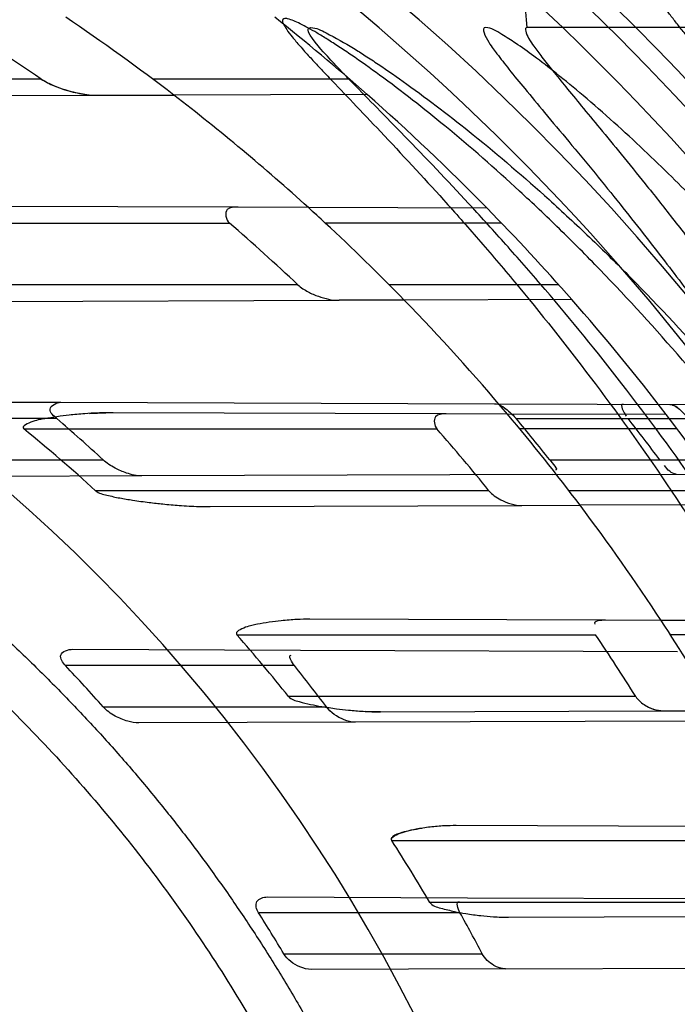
# Model space of a CAD drawing. Header units: millimetres. Extents: x 0 to 297, y 0 to 210.
# Tile 51 of 256: x 147.4958 to 147.5757, y 91.4527 to 91.5723. Entities that reach past the tile are written whole.
import ezdxf

# ---------------------------------------------------------------- set-up
doc = ezdxf.new("R2010")
doc.units = ezdxf.units.MM
doc.header["$LTSCALE"] = 16.335
doc.layers.get('0').update_dxf_attribs({"linetype": 'CONTINUOUS'})
for name, color, linetype in [('01_GLOBAL', 7, 'CONTINUOUS'), ('INTFCLR_1', 7, 'CONTINUOUS'), ('INTFCLR_144815', 7, 'CONTINUOUS')]:
    doc.layers.add(name, color=color, linetype=linetype)

msp = doc.modelspace()

# ---------------------------------------------------------------- linework, layer by layer
at = {"color": 7, "linetype": 'Continuous'}
msp.add_circle((148.0808034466, 92.1164639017), 1.9, dxfattribs=at)
at = {"color": 9, "linetype": 'Continuous'}
msp.add_arc((148.0808034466, 92.1164639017), 1.8756493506, 182.9674534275, 267.0325465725, dxfattribs=at)
at = {"layer": '01_GLOBAL', "color": 7, "linetype": 'Continuous'}
msp.add_circle((148.0808034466, 92.1164639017), 1.925, dxfattribs=at)
at = {"layer": 'INTFCLR_1', "color": 9, "linetype": 'Continuous'}
for p, q in [((147.4984319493, 91.5650741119), (147.4071800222, 91.5650741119)), ((147.5358742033, 91.5650741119), (147.511956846, 91.5650741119)), ((147.4482877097, 91.56289743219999), (147.5051468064, 91.5630959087)), ((147.5380105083, 91.5632106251), (147.5145221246, 91.5631286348)), ((147.5223545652, 91.5494922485), (147.4734423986, 91.5496629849)), ((147.5525880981, 91.5493867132), (147.5308826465, 91.5494624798)), ((147.4576236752, 91.5475741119), (147.5212840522, 91.5475741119)), ((147.5543489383, 91.5475741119), (147.5329418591, 91.5475741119)), ((147.529617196, 91.54007411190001), (147.4713170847, 91.54007411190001)), ((147.561304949, 91.54007411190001), (147.5407043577, 91.54007411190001)), ((147.4906789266, 91.53804540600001), (147.5346089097, 91.53819875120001)), ((147.5628787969, 91.5382974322), (147.5425210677, 91.53822637)), ((147.4660397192, 91.5259388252), (147.5008266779, 91.52581739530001)), ((147.5535148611, 91.52563347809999), (147.6063764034, 91.5254489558)), ((147.547624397, 91.52440403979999), (147.5071674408, 91.5245452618)), ((147.5743710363, 91.524310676), (147.5550677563, 91.5243780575)), ((147.5003202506, 91.52382411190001), (147.465330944, 91.52382411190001)), ((147.5561367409, 91.52382411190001), (147.6074384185, 91.52382411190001)), ((147.4963151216, 91.5225741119), (147.5465030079, 91.5225741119)), ((147.5756939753, 91.5225741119), (147.5565742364, 91.5225741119)), ((147.4726570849, 91.5188241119), (147.5059421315, 91.5188241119)), ((147.5602022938, 91.5188241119), (147.610694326, 91.5188241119)), ((147.5605572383, 91.5170393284), (147.6117364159, 91.51721797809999)), ((147.5106695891, 91.5168651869), (147.4790089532, 91.51675467)), ((147.5528188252, 91.5150741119), (147.5050386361, 91.5150741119)), ((147.5811649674, 91.5150741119), (147.5625514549, 91.5150741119)), ((147.5189402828, 91.5131440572), (147.5568247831, 91.5132762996)), ((147.5823582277, 91.51336542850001), (147.5639000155, 91.5133009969)), ((147.5669625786, 91.4993365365), (147.5310584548, 91.4994618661)), ((147.5915118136, 91.4992508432), (147.5737424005, 91.4993128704)), ((147.5222097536, 91.49757411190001), (147.5657750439, 91.49757411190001)), ((147.592519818, 91.49757411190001), (147.5748726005, 91.49757411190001)), ((147.502275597, 91.4958123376), (147.5299342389, 91.49571579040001)), ((147.5292064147, 91.49382411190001), (147.5013646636, 91.49382411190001)), ((147.5706504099, 91.4900741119), (147.5284686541, 91.4900741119)), ((147.5059479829, 91.4888241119), (147.5330689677, 91.4888241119)), ((147.5396641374, 91.4882163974), (147.574004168, 91.4883362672)), ((147.5365936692, 91.48695567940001), (147.5102967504, 91.48686388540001)), ((147.5819050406, 91.4742843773), (147.5488212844, 91.47439986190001)), ((147.5410190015, 91.4725741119), (147.5806409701, 91.4725741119)), ((147.525905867, 91.4657298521), (147.5502124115, 91.4656450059)), ((147.5843773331, 91.46507411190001), (147.5456299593, 91.46507411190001)), ((147.5493024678, 91.46382411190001), (147.5248160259, 91.46382411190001)), ((147.555198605, 91.4632706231), (147.5872630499, 91.46338254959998)), ((147.5279046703, 91.4588241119), (147.552004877, 91.4588241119)), ((147.5548137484, 91.45701927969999), (147.5312457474, 91.4569370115))]:
    msp.add_line(p, q, dxfattribs=at)
at = {"layer": 'INTFCLR_1', "color": 7, "linetype": 'Continuous'}
for p, q in [((147.5026265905, 91.5634181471), (147.5044159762, 91.5631284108)), ((147.5322676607, 91.5481968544), (147.5329418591, 91.5475741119)), ((147.5042998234, 91.52446114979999), (147.5062700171, 91.5245388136)), ((147.5731322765, 91.4884517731), (147.574004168, 91.4883362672)), ((147.5396641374, 91.4882163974), (147.5378377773, 91.4882658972))]:
    msp.add_line(p, q, dxfattribs=at)
at = {"layer": 'INTFCLR_1', "color": 6, "linetype": 'Continuous'}
for p, q in [((147.5051468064, 91.5630959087), (147.5145221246, 91.5631286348)), ((147.5308826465, 91.5494624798), (147.5223545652, 91.5494922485)), ((147.5425210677, 91.53822637), (147.5346089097, 91.53819875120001)), ((147.5008266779, 91.52581739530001), (147.5535148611, 91.52563347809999)), ((147.5550677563, 91.5243780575), (147.547624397, 91.52440403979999)), ((147.5605572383, 91.5170393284), (147.5106695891, 91.5168651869)), ((147.5568247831, 91.5132762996), (147.5639000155, 91.5133009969)), ((147.5737424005, 91.4993128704), (147.5669625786, 91.4993365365)), ((147.5299342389, 91.49571579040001), (147.5757210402, 91.49555596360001)), ((147.574004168, 91.4883362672), (147.5805433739, 91.4883590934)), ((147.5808430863, 91.48711013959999), (147.5365936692, 91.48695567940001)), ((147.5502124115, 91.4656450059), (147.5920777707, 91.4654988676)), ((147.5548137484, 91.45701927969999), (147.5957520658, 91.457162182))]:
    msp.add_line(p, q, dxfattribs=at)
at = {"layer": 'INTFCLR_1', "color": 7, "linetype": 'Continuous'}
msp.add_lwpolyline([(147.5747948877, 91.5255591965), (147.5748432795, 91.52555699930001), (147.574895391, 91.5255506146), (147.5749512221, 91.5255398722), (147.5750106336, 91.525524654), (147.5750737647, 91.5255047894), (147.5751410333, 91.52547994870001), (147.5752131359, 91.5254496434), (147.575289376, 91.5254138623), (147.5753680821, 91.5253731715), (147.5754486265, 91.525328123), (147.5755316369, 91.52527844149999), (147.5756173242, 91.5252235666), (147.5757057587, 91.52516323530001), (147.5757968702, 91.5250976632), (147.5758906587, 91.5250268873)], dxfattribs=at)
at = {"layer": 'INTFCLR_1', "color": 6, "linetype": 'Continuous'}
for centre, radius, start, end in [((147.3556636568, 91.35632411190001), 0.3017258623, 270, 90.00000002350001), ((147.3556636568, 91.35632411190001), 0.2867456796, 270, 90.00000002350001), ((147.3570384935, 91.3568490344), 0.2516938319, 55.82187042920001, 58.99173825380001), ((147.3556636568, 91.35632411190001), 0.2607760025, 52.4700577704, 56.0223614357), ((147.3556636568, 91.35632411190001), 0.2757760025, 48.60750313, 51.6422147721), ((147.3556636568, 91.35632411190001), 0.2757760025, 41.2891321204, 44.43264804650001), ((147.353939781, 91.35325597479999), 0.2564440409, 46.7603402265, 49.2653936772), ((147.3556636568, 91.35632411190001), 0.2607760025, 44.23014287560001, 47.17118210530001), ((147.3556636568, 91.35632411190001), 0.2607760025, 37.010446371, 40.1235459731), ((147.356055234, 91.35595540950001), 0.2213420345, 47.3768588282, 49.3245008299), ((147.3554834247, 91.35651790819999), 0.2612529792, 38.408254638, 39.82159468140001), ((147.3557707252, 91.35615646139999), 0.2718434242, 36.754483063, 38.0813893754), ((147.3556636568, 91.35632411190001), 0.2757760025, 34.7120513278, 37.5274422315), ((147.3623800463, 91.35796634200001), 0.2122129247, 47.7596051, 50.8660631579), ((147.3476132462, 91.3486802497), 0.2641898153, 39.0373592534, 41.16394362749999), ((147.3556636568, 91.35632411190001), 0.2607760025, 30.4187297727, 33.2518501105), ((147.3615186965, 91.35711267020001), 0.2134268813, 38.5343400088, 41.15698718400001), ((147.3580305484, 91.35719496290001), 0.2507270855, 32.0037816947, 34.0480668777), ((147.3559808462, 91.35595533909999), 0.2003603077, 41.5404913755, 43.4802280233), ((147.3559145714, 91.3559623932), 0.2214405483, 36.8690534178, 38.5038802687), ((147.3609406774, 91.3566956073), 0.2141402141, 30.40506473, 32.7608541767), ((147.3558433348, 91.35599082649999), 0.2004489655, 30.8648533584, 32.5447934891), ((147.3558001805, 91.3560093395), 0.221511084, 27.6553429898, 29.1254894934)]:
    msp.add_arc(centre, radius, start, end, dxfattribs=at)
at = {"layer": 'INTFCLR_1', "color": 9, "linetype": 'Continuous'}
for radius, start, end in [(0.2107755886, 22.4933176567, 89.9999999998), (0.2607760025, 47.7850563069, 52.4700577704), (0.2757760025, 44.43264804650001, 48.60750313), (0.2607760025, 40.1235459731, 44.23014287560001), (0.2757760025, 37.5274422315, 41.2891321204), (0.2607760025, 33.2518501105, 37.010446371)]:
    msp.add_arc((147.3556636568, 91.35632411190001), radius, start, end, dxfattribs=at)
at = {"layer": 'INTFCLR_1', "color": 7, "linetype": 'Continuous'}
for centre, radius, start, end in [((147.3556636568, 91.35632411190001), 0.2607760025, 47.17118210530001, 47.7850563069), ((147.3764536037, 91.37907049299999), 0.229960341, 47.4670261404, 47.8134695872)]:
    msp.add_arc(centre, radius, start, end, dxfattribs=at)
at = {"layer": 'INTFCLR_1', "color": 9, "linetype": 'Continuous'}
for points, knots in [([(147.6239207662, 91.2630229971), (147.6245143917, 91.2646383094), (147.625677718, 91.2679000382), (147.6278942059, 91.2745147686), (147.6314905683, 91.2863879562), (147.6348253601, 91.3003236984), (147.6370274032, 91.31277865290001), (147.637953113, 91.3191383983), (147.6384308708, 91.3228167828), (147.6395335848, 91.3320514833), (147.6406793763, 91.34783064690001), (147.6404956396, 91.36644728), (147.639629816, 91.3785116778), (147.6390851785, 91.3840823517), (147.6386841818, 91.38778738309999), (147.6374452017, 91.3977872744), (147.6346320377, 91.41379988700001), (147.6305782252, 91.4294332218), (147.6276786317, 91.43871199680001), (147.6265880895, 91.4420309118), (147.6249290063, 91.4469198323), (147.621186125, 91.4571408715), (147.6147225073, 91.4721421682), (147.6073615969, 91.4863146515), (147.6022300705, 91.495037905), (147.59983173, 91.49892098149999), (147.598238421, 91.5014521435), (147.5939293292, 91.5081091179), (147.5867086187, 91.5183259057), (147.5766787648, 91.5307635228), (147.5681834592, 91.54008643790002), (147.5622490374, 91.5460455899), (147.5589678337, 91.54920070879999), (147.5544151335, 91.5534558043), (147.5480427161, 91.5590273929), (147.541144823, 91.5644332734), (147.5367712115, 91.56754354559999), (147.5346401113, 91.56897350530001), (147.533241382, 91.56987250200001), (147.5319885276, 91.57063788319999), (147.5308874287, 91.5712699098), (147.5299491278, 91.57176025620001), (147.5291251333, 91.5721478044), (147.5284918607, 91.5723508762), (147.5279419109, 91.57249513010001), (147.5276450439, 91.5721332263), (147.5279068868, 91.5716254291), (147.528285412, 91.5709843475), (147.528982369, 91.57009863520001), (147.5299093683, 91.56900729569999), (147.53099579, 91.56780618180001), (147.5321866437, 91.5665242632), (147.5339471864, 91.56466063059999), (147.5364529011, 91.56204119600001), (147.5411298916, 91.55713350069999), (147.546237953, 91.5516275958), (147.5508912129, 91.54636519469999), (147.5537675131, 91.54301891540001), (147.5583927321, 91.5375256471), (147.5654736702, 91.52862354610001), (147.5747566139, 91.5156719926), (147.581475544, 91.5050988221), (147.5858745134, 91.49757284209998), (147.5888592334, 91.492279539), (147.5940084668, 91.4826176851), (147.6008853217, 91.46802735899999), (147.605629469, 91.45586290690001), (147.6078360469, 91.44955591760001)], [0, 0, 0, 0, 0.0103792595, 0.0208842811, 0.0420721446, 0.0851858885, 0.1071984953, 0.1183380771, 0.123943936, 0.1295693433, 0.1744299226, 0.2192388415, 0.2417237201, 0.2473597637, 0.2529962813, 0.2641993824, 0.3081295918, 0.3509327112, 0.3614952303, 0.3667582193, 0.3720021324, 0.3926323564, 0.4323913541, 0.4704239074, 0.4888657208, 0.4934194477, 0.497950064, 0.5069039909, 0.5412450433, 0.5733438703, 0.6032118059, 0.6172673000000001, 0.6240601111, 0.6306649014, 0.6548506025, 0.6750843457, 0.6834913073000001, 0.6872123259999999, 0.6905622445, 0.6935176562, 0.6960693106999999, 0.6982084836, 0.6999280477, 0.7014829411, 0.7024060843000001, 0.7029587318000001, 0.7038763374, 0.7054334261, 0.7076628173, 0.7105600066, 0.714112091, 0.7174145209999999, 0.7211168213, 0.7295725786, 0.7392778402, 0.7620040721, 0.7748640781, 0.7816422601, 0.7886165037, 0.8181744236, 0.8502177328, 0.884679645, 0.8936796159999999, 0.902792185, 0.9213283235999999, 0.9597006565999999, 1, 1, 1, 1]), ([(147.6125223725, 91.4491302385), (147.6102715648, 91.45541097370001), (147.6054316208, 91.46752487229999), (147.598422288, 91.4820405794), (147.5931752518, 91.49165063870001), (147.5901330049, 91.4969169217), (147.5856466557, 91.5044086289), (147.5787941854, 91.5149323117), (147.5693317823, 91.52781473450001), (147.5621165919, 91.53666452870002), (147.5574034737, 91.542125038), (147.5544710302, 91.54545278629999), (147.5497270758, 91.55068512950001), (147.5445164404, 91.5561616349), (147.5397554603, 91.56102878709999), (147.53718556, 91.5636477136), (147.5354149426, 91.5654683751), (147.5339124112, 91.56705220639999), (147.5327629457, 91.5682496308), (147.530214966, 91.5713242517), (147.5311764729, 91.57132411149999)], [0, 0, 0, 0, 0.1351411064, 0.2639657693, 0.3262515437, 0.3568857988, 0.3871506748, 0.5031238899, 0.6110823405, 0.7107727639, 0.7343091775, 0.7571888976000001, 0.8006105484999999, 0.8773801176, 0.9101731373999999, 0.9387430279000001, 0.9512497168, 0.9624026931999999, 0.9805243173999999, 1, 1, 1, 1]), ([(147.5311764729, 91.57132411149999), (147.5318287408, 91.5713240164), (147.5336257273, 91.5703676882), (147.5357695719, 91.56920293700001), (147.5378575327, 91.5678745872), (147.540022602, 91.5664516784), (147.5444669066, 91.5633499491), (147.5514777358, 91.5579678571), (147.5579605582, 91.5524167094), (147.5625922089, 91.5481782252), (147.5659282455, 91.5450376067), (147.5719597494, 91.53910867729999), (147.580595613, 91.52983364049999), (147.5907946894, 91.51745818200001), (147.5981414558, 91.50728802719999), (147.6025258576, 91.5006611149), (147.60414614, 91.49814277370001), (147.6065841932, 91.4942808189), (147.6117989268, 91.48560842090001), (147.6192817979, 91.4715157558), (147.6258568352, 91.45659014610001), (147.6296645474, 91.44641925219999), (147.6313517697, 91.4415559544), (147.6324604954, 91.4382553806), (147.6354073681, 91.4290313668), (147.6395285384, 91.4134880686), (147.6423901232, 91.3975587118), (147.6436501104, 91.38761200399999), (147.6440578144, 91.3839275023), (147.6446115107, 91.3783882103), (147.6454917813, 91.3663917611), (147.6456786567, 91.3478767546), (147.6445135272, 91.3321854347), (147.6433925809, 91.3230036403), (147.6429068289, 91.3193455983), (147.6419655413, 91.31302046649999), (147.6397259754, 91.3006309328), (147.6363346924, 91.2867710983), (147.6326792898, 91.27496708), (147.6304259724, 91.2683893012), (147.6292433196, 91.26514577), (147.6286398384, 91.26353946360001)], [0, 0, 0, 0, 0.0056084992, 0.016622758, 0.0214510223, 0.0268121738, 0.0389184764, 0.0680276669, 0.1027789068, 0.1122614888, 0.1220107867, 0.1421735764, 0.1849752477, 0.2309092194, 0.2799812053, 0.2927645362, 0.2992310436, 0.3057293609, 0.3320345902, 0.3862266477, 0.4428037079, 0.4721337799, 0.479586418, 0.4870651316, 0.5020714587, 0.5628449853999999, 0.6251697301, 0.6410581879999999, 0.6490513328, 0.6570434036, 0.6889243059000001, 0.7524504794, 0.8160576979, 0.8240355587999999, 0.8319861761, 0.8477866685, 0.8790166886, 0.9402183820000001, 0.9703167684, 0.9852456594, 1, 1, 1, 1])]:
    msp.add_open_spline(points, degree=3, knots=knots, dxfattribs=at)
at = {"layer": 'INTFCLR_1', "color": 6, "linetype": 'Continuous'}
for points, knots in [([(147.5524190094, 91.57132411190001), (147.5518087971, 91.57132411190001), (147.5529114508, 91.5692236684), (147.5538583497, 91.5680649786), (147.5554058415, 91.56603172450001), (147.5573153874, 91.5637319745), (147.5597564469, 91.56079692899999), (147.5626098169, 91.5573885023), (147.5656703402, 91.5536813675), (147.5686923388, 91.5499560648), (147.571505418, 91.54640770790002), (147.5740879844, 91.5430774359), (147.5764364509, 91.53997985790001), (147.5785589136, 91.53711993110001), (147.5804701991, 91.53449113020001), (147.5821890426, 91.5320821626), (147.5837330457, 91.529879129), (147.5851142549, 91.527876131), (147.5863481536, 91.5260600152), (147.5874498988, 91.5244157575), (147.5884368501, 91.52292425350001), (147.5893145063, 91.52158304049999), (147.590301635, 91.52005887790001), (147.5913416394, 91.5184318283), (147.5924164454, 91.51672483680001), (147.5934051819, 91.5151347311), (147.5944675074, 91.51340362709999), (147.5954727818, 91.51173989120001), (147.5963989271, 91.5101860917), (147.5972040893, 91.50882047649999), (147.5980924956, 91.5072948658), (147.5990691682, 91.5055946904), (147.6001439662, 91.503694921), (147.6013258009, 91.5015697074), (147.6026254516, 91.49918624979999), (147.6040567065, 91.4965029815), (147.6056293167, 91.4934797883), (147.6073520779, 91.49007026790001), (147.6092357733, 91.4862176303), (147.6112959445, 91.48184252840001), (147.6135459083, 91.4768493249), (147.6159975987, 91.4711159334), (147.6186600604, 91.46449556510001), (147.621540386, 91.45677847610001), (147.6245995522, 91.4477874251), (147.6276353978, 91.43777021), (147.6304347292, 91.4271489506), (147.6328479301, 91.41640510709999), (147.6348548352, 91.405631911), (147.6364550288, 91.3948720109), (147.6376568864, 91.3841237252), (147.6384643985, 91.3734124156), (147.6388848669, 91.3627276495), (147.638923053, 91.3520862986), (147.6385832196, 91.34147856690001), (147.6378679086, 91.3309058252), (147.6367790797, 91.3203765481), (147.6353146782, 91.30986953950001), (147.6334744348, 91.2993988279), (147.6312492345, 91.2889416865), (147.6286373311, 91.27851137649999), (147.6256726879, 91.26825261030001), (147.6225298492, 91.2586638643), (147.6194333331, 91.2501513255), (147.6165578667, 91.24288110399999), (147.613914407, 91.2366339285), (147.6114912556, 91.23122494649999), (147.6092772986, 91.2265132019), (147.6072566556, 91.222383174), (147.6054148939, 91.2187488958), (147.6037381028, 91.2155404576), (147.6022167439, 91.21270536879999), (147.6008394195, 91.21019779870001), (147.5995919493, 91.20797263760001), (147.5984619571, 91.205992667), (147.5974378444, 91.2042264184), (147.5965123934, 91.2026529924), (147.5956788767, 91.20125348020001), (147.5947260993, 91.1996710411), (147.5936842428, 91.1979643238), (147.5924549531, 91.195983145), (147.5913949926, 91.1943013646), (147.5904087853, 91.1927574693), (147.5895314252, 91.19139819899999), (147.5885421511, 91.1898833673), (147.5874297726, 91.1882012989), (147.5861816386, 91.18634056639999), (147.5847816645, 91.18428595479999), (147.5832139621, 91.18202299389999), (147.5814607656, 91.179538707), (147.5795082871, 91.1768262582), (147.5773377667, 91.1738741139), (147.5749300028, 91.1706720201), (147.5722786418, 91.16722855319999), (147.5693828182, 91.16355418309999), (147.5662651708, 91.1596930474), (147.5630841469, 91.155829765), (147.5601062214, 91.152268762), (147.5575479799, 91.1491965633), (147.5555504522, 91.14679617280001), (147.5539276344, 91.14467529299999), (147.5529496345, 91.1434806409), (147.5517963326, 91.1413241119), (147.5524190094, 91.1413241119)], [0, 0, 0, 0, 0.0038604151, 0.0075016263, 0.0124785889, 0.0188917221, 0.0268498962, 0.0364677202, 0.04706947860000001, 0.0572444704, 0.0668187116, 0.0757144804, 0.08390538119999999, 0.0914099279, 0.098245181, 0.1044667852, 0.1101313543, 0.1152642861, 0.1198589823, 0.1240215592, 0.1277856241, 0.1311734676, 0.1341617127, 0.1392736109, 0.1433897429, 0.1469230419, 0.1511192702, 0.1562389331, 0.1592204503, 0.1625628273, 0.1662680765, 0.1703891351, 0.1749670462, 0.1800766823, 0.185772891, 0.1921413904, 0.1993155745, 0.2073310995, 0.2163076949, 0.2264451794, 0.2379233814, 0.250953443, 0.2658909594, 0.2830621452, 0.3030578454, 0.3259639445, 0.3492662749, 0.372530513, 0.3956109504, 0.4185782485, 0.4413347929, 0.4640172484, 0.48651927, 0.5089682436, 0.5313242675, 0.553647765, 0.5759939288, 0.5982772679, 0.6207473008, 0.6432362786, 0.6658996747, 0.6887559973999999, 0.7107777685, 0.7297237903, 0.7460531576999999, 0.7602331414, 0.7726347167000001, 0.7835467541, 0.7931663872, 0.8017211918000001, 0.8093215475, 0.8160683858, 0.8220758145, 0.8274205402, 0.8322066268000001, 0.8364980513, 0.8403368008, 0.8437547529, 0.8468031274, 0.8520223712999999, 0.8564046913, 0.8615533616, 0.8645986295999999, 0.8679945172, 0.8717882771, 0.8760445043, 0.8807522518, 0.8859628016, 0.8917731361, 0.8981681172, 0.9051985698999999, 0.9129160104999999, 0.9213486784, 0.9305434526, 0.9404096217, 0.9509435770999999, 0.9619432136, 0.9720502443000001, 0.9803711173, 0.9870628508, 0.9922716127, 0.99606073, 1, 1, 1, 1]), ([(147.5524190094, 91.1413241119), (147.5531143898, 91.1413241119), (147.5543203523, 91.14213679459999), (147.5561744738, 91.14325300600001), (147.5583002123, 91.1447976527), (147.560928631, 91.14681022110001), (147.5640582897, 91.14937974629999), (147.5675074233, 91.15237487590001), (147.5710070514, 91.1555769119), (147.574310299, 91.1587419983), (147.5773371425, 91.16175781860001), (147.5800923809, 91.16460395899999), (147.5825889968, 91.1672661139), (147.5848455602, 91.1697411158), (147.5868773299, 91.1720281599), (147.5887011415, 91.1741288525), (147.5903405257, 91.1760572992), (147.5918089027, 91.1778176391), (147.59312239, 91.1794189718), (147.5942950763, 91.1808709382), (147.5953447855, 91.18218881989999), (147.5962981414, 91.1834007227), (147.5972372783, 91.1846080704), (147.5982377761, 91.1859099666), (147.5992999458, 91.187311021), (147.6003509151, 91.1887170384), (147.6013832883, 91.1901164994), (147.6024574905, 91.19159267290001), (147.6036466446, 91.1932514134), (147.6049757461, 91.1951365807), (147.6064609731, 91.1972842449), (147.6081179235, 91.19973355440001), (147.6099603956, 91.2025250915), (147.6120026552, 91.20570886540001), (147.6142665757, 91.2093548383), (147.6167734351, 91.21354352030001), (147.6195429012, 91.2183732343), (147.6225956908, 91.2239740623), (147.6259494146, 91.23049845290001), (147.6296263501, 91.2381747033), (147.6335547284, 91.2471120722), (147.6374822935, 91.2570297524), (147.6411546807, 91.26748627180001), (147.6444163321, 91.27808548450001), (147.6472390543, 91.28872386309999), (147.6496322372, 91.2993899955), (147.6515947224, 91.3100274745), (147.6531423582, 91.3206651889), (147.6542785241, 91.3312578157), (147.6550140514, 91.3418222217), (147.655355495, 91.3523479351), (147.6553083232, 91.36283677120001), (147.6548760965, 91.3732949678), (147.6540611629, 91.3837158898), (147.6528633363, 91.39410400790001), (147.6512816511, 91.40445780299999), (147.649316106, 91.4147614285), (147.6469588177, 91.4250379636), (147.6442058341, 91.4352745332), (147.6410435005, 91.44548298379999), (147.6374805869, 91.4556114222), (147.6336594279, 91.4652777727), (147.6298256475, 91.47403311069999), (147.6262354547, 91.48156843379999), (147.6229615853, 91.48797792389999), (147.6199846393, 91.4934796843), (147.617284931, 91.4982265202), (147.6148405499, 91.5023464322), (147.6126315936, 91.50593695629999), (147.6106351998, 91.50908022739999), (147.6088346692, 91.5118359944), (147.6072125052, 91.5142588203), (147.6057564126, 91.51638728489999), (147.6044486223, 91.5182624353), (147.6032796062, 91.51991080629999), (147.6022307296, 91.5213681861), (147.6012884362, 91.5226603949), (147.6003875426, 91.52388111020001), (147.599451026, 91.5251356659), (147.5984191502, 91.5265005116), (147.5973563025, 91.52788680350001), (147.5962900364, 91.5292585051), (147.5952102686, 91.5306298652), (147.5940251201, 91.53211414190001), (147.5927013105, 91.5337461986), (147.5912185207, 91.535542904), (147.5895625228, 91.5375118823), (147.5877136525, 91.5396634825), (147.5856554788, 91.54200321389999), (147.583366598, 91.5445380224), (147.5808303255, 91.5472668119), (147.5780323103, 91.5501828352), (147.5749547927, 91.55327492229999), (147.5715984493, 91.5565159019), (147.5680191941, 91.55981674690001), (147.5644644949, 91.5629254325), (147.5612102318, 91.5656152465), (147.5584715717, 91.5677235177), (147.5562664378, 91.5693347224), (147.5543599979, 91.57048668), (147.5531273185, 91.57132411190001), (147.5524190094, 91.57132411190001)], [0, 0, 0, 0, 0.0042187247, 0.0081401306, 0.0133978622, 0.0200459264, 0.0282638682, 0.0379443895, 0.0477615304, 0.05703690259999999, 0.0656973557, 0.0736821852, 0.0810680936, 0.0878383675, 0.0940009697, 0.0996271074, 0.1047154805, 0.1093563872, 0.1135342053, 0.1172803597, 0.1206792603, 0.1237557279, 0.1266349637, 0.1299589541, 0.1337168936, 0.1373013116, 0.1406085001, 0.1442672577, 0.148377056, 0.1529904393, 0.1582606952, 0.164218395, 0.1709303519, 0.1785521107, 0.1871652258, 0.1969659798, 0.2081658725, 0.2209392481, 0.2356613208, 0.2526660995, 0.2725685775, 0.2948769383, 0.3173640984, 0.3397873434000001, 0.3621386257, 0.3841211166, 0.4060891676, 0.4277469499, 0.4493218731, 0.470705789, 0.4919793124, 0.5131981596, 0.5343255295, 0.5554668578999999, 0.5765984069, 0.5977513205, 0.6189954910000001, 0.6402209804, 0.6617015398, 0.6832900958, 0.7050415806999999, 0.7268239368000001, 0.7463339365, 0.7630160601, 0.7774553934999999, 0.7899931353, 0.8009638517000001, 0.8105830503, 0.8190545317, 0.8265380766, 0.8331730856, 0.8390248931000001, 0.8442268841, 0.8488182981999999, 0.8528943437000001, 0.8564866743, 0.8597116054, 0.8625968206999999, 0.8656908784, 0.8692094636, 0.8729771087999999, 0.8762884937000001, 0.879749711, 0.8835661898, 0.8878115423, 0.8924986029, 0.8976989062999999, 0.9034198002, 0.9097088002, 0.9166034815, 0.9241390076, 0.9323094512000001, 0.9411199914, 0.9506041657, 0.9606137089, 0.9706541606, 0.9792553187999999, 0.9862062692, 0.9916647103, 0.9957028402, 1, 1, 1, 1]), ([(147.5223545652, 91.5494922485), (147.5219047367, 91.54949381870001), (147.5205527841, 91.54959585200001), (147.5208592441, 91.5479396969), (147.5212840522, 91.5475741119)], [0, 0, 0, 0, 0.4452495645, 1, 1, 1, 1]), ([(147.3556636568, 91.5480468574), (147.3575452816, 91.5481270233), (147.3613111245, 91.5482318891), (147.3669618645, 91.5482226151), (147.3726099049, 91.5480467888), (147.3782502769, 91.5477045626), (147.3838781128, 91.54719623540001), (147.3894885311, 91.54652224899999), (147.395076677, 91.54568318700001), (147.4006377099, 91.54467977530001), (147.4061668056, 91.54351288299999), (147.4116591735, 91.54218351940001), (147.4171100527, 91.5406928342), (147.4225147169, 91.5390421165), (147.4278684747, 91.537232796), (147.4331666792, 91.5352664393), (147.438404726, 91.53314475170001), (147.4435780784, 91.5308695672), (147.4486823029, 91.5284428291), (147.4537129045, 91.5258666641), (147.4586655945, 91.5231432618), (147.4635359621, 91.5202750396), (147.4683199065, 91.51726440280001), (147.4730131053, 91.5141140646), (147.4776115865, 91.5108266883), (147.4821112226, 91.50740522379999), (147.4865082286, 91.50385254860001), (147.4907986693, 91.5001718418), (147.4949789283, 91.496366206), (147.4990452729, 91.49243903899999), (147.5029942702, 91.4883936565), (147.5068224, 91.48423366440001), (147.5105264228, 91.4799625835), (147.5141030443, 91.4755842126), (147.5175492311, 91.4711022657), (147.5208619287, 91.4665207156), (147.5240383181, 91.46184346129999), (147.5270755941, 91.4570746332), (147.52997116, 91.4522183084), (147.5327224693, 91.4472787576), (147.5353271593, 91.4422602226), (147.5377829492, 91.43716709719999), (147.540087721, 91.432003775), (147.5422394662, 91.42677475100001), (147.5442363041, 91.42148460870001), (147.5454631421, 91.4179200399), (147.5460501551, 91.41612921)], [0, 0, 0, 0, 0.0227205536, 0.0454410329, 0.06816134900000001, 0.09088163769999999, 0.1136018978, 0.1363221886, 0.1590426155, 0.1817632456, 0.2044840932, 0.2272051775, 0.2499266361, 0.2726484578, 0.2953706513, 0.3180932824, 0.3408163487, 0.363539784, 0.3862638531, 0.4089891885, 0.4317141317, 0.4544408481, 0.4771673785, 0.4998953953, 0.5226228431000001, 0.5453516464, 0.5680799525, 0.5908095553, 0.6135387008, 0.6362690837, 0.6589990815, 0.6817302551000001, 0.7044610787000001, 0.7271930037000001, 0.7499246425, 0.7726572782, 0.7953897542, 0.8181230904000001, 0.8408563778, 0.8635903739, 0.8863244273, 0.90905904, 0.9317938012, 0.9545290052, 0.9772643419, 1, 1, 1, 1]), ([(147.3556636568, 91.542618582), (147.3593784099, 91.54277100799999), (147.3668190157, 91.54285292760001), (147.3779643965, 91.5423087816), (147.3890774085, 91.5410953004), (147.4001528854, 91.5392079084), (147.4111257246, 91.53664657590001), (147.4217583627, 91.5334750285), (147.4321569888, 91.5296933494), (147.4423175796, 91.5253049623), (147.4523615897, 91.520227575), (147.4620791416, 91.5145539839), (147.4714308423, 91.50830836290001), (147.4803857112, 91.5015135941), (147.4889108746, 91.49419493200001), (147.4969786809, 91.4863772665), (147.5045579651, 91.4780922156), (147.5116230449, 91.46936818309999), (147.5181444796, 91.4602439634), (147.5241035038, 91.4507490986), (147.5294813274, 91.4409141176), (147.5342574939, 91.4307767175), (147.5384131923, 91.42037992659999), (147.5419364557, 91.40975773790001), (147.5448170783, 91.3989428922), (147.5470449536, 91.3879725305), (147.5486113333, 91.37688836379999), (147.5495102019, 91.36573518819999), (147.5497390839, 91.3545597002), (147.5492991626, 91.34340138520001), (147.548193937, 91.3322970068), (147.5464275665, 91.321279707), (147.5440063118, 91.3103876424), (147.54093851, 91.2996591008), (147.5372359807, 91.2891354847), (147.5329137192, 91.2788581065), (147.5279896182, 91.26886523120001), (147.5224805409, 91.2591877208), (147.5164087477, 91.2498632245), (147.5097968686, 91.2409240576), (147.5026699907, 91.2324006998), (147.4950470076, 91.2243151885), (147.4869609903, 91.2167031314), (147.4784363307, 91.2095857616), (147.4695078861, 91.2029913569), (147.4602055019, 91.1969422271), (147.4505665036, 91.1914608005), (147.4406349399, 91.1865695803), (147.4306493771, 91.18236842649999), (147.4209252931, 91.17892032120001), (147.4118952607, 91.1762516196), (147.4037200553, 91.17425642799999), (147.3964382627, 91.17280130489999), (147.3895220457, 91.17168651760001), (147.382373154, 91.1708016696), (147.3744248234, 91.1701421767), (147.3654192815, 91.1698032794), (147.3590572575, 91.1698903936), (147.3556636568, 91.1700296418)], [0, 0, 0, 0, 0.0185657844, 0.0371317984, 0.05569073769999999, 0.0743563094, 0.09320240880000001, 0.1119235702, 0.129729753, 0.1484268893, 0.1671582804, 0.1858963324, 0.2045840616, 0.2232805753, 0.241995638, 0.2606572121, 0.2793460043, 0.298034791, 0.3166822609, 0.3353170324, 0.3539796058, 0.3726237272, 0.3912431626, 0.4098577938, 0.4284754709, 0.4470981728, 0.4657246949, 0.4843423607, 0.5029403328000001, 0.5215094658, 0.5400731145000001, 0.5586325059, 0.5771954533, 0.5957587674, 0.6143211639, 0.6328711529, 0.651401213, 0.6699184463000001, 0.6884460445, 0.7069331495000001, 0.7254085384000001, 0.7438945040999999, 0.7623917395, 0.7808314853, 0.7993176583, 0.8177869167, 0.8362093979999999, 0.8546575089, 0.8730374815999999, 0.8902753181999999, 0.9061521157, 0.9200376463, 0.9322836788, 0.9432240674, 0.9550134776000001, 0.9682465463, 0.9830392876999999, 1, 1, 1, 1]), ([(147.529617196, 91.54007411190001), (147.5299807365, 91.5397319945), (147.5308010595, 91.5392093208), (147.5324570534, 91.53850384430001), (147.5337613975, 91.53819579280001), (147.5346089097, 91.53819875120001)], [0, 0, 0, 0, 0.2766389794, 0.5303409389, 1, 1, 1, 1]), ([(147.5003202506, 91.52382411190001), (147.4999652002, 91.5241292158), (147.498878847, 91.5250507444), (147.5003000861, 91.5258192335), (147.5008266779, 91.52581739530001)], [0, 0, 0, 0, 0.4706144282, 1, 1, 1, 1]), ([(147.5535148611, 91.52563347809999), (147.554084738, 91.52563148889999), (147.5550444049, 91.5249206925), (147.5558133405, 91.52421198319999), (147.5561367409, 91.52382411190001)], [0, 0, 0, 0, 0.5301768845, 1, 1, 1, 1]), ([(147.547624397, 91.52440403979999), (147.547177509, 91.52440559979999), (147.5459396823, 91.5243379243), (147.546178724, 91.5229443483), (147.5465030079, 91.5225741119)], [0, 0, 0, 0, 0.4758893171, 1, 1, 1, 1]), ([(147.5106695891, 91.5168651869), (147.5100317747, 91.51686296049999), (147.5088951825, 91.5171314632), (147.5073074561, 91.5178169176), (147.5063772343, 91.5184236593), (147.5059421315, 91.5188241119)], [0, 0, 0, 0, 0.3681991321, 0.6586348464, 1, 1, 1, 1]), ([(147.5528188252, 91.5150741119), (147.5531978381, 91.51460586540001), (147.5544623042, 91.5137504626), (147.5559367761, 91.5132731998), (147.5568247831, 91.5132762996)], [0, 0, 0, 0, 0.4041899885, 1, 1, 1, 1]), ([(147.5013646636, 91.49382411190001), (147.5010420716, 91.4941642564), (147.5002710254, 91.49536256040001), (147.5017338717, 91.49581422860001), (147.502275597, 91.4958123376)], [0, 0, 0, 0, 0.4639102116, 1, 1, 1, 1]), ([(147.5102967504, 91.48686388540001), (147.5098358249, 91.48686227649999), (147.5088253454, 91.48704761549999), (147.5073255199, 91.4876770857), (147.5063542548, 91.4883655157), (147.5059479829, 91.4888241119)], [0, 0, 0, 0, 0.2839440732, 0.6225776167, 1, 1, 1, 1]), ([(147.5365936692, 91.48695567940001), (147.5361234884, 91.4869540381), (147.53478746, 91.48731009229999), (147.5336006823, 91.4881150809), (147.5330689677, 91.4888241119)], [0, 0, 0, 0, 0.3466313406, 1, 1, 1, 1]), ([(147.5248160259, 91.46382411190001), (147.5245704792, 91.4642088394), (147.5242684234, 91.4654005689), (147.525444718, 91.4657314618), (147.525905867, 91.4657298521)], [0, 0, 0, 0, 0.4974150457, 1, 1, 1, 1]), ([(147.5312457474, 91.4569370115), (147.5307734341, 91.45693536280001), (147.5294807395, 91.45726695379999), (147.528335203, 91.45810366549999), (147.5279046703, 91.4588241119)], [0, 0, 0, 0, 0.3601061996, 1, 1, 1, 1]), ([(147.5548137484, 91.45701927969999), (147.5543311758, 91.4570175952), (147.5532029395, 91.45741046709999), (147.5523132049, 91.4582356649), (147.552004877, 91.4588241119)], [0, 0, 0, 0, 0.4207626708, 1, 1, 1, 1])]:
    msp.add_open_spline(points, degree=3, knots=knots, dxfattribs=at)
at = {"layer": 'INTFCLR_1', "color": 7, "linetype": 'Continuous'}
for points, knots in [([(147.4984318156, 91.5650742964), (147.4988164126, 91.56481166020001), (147.4997475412, 91.56432766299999), (147.5013849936, 91.56371255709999), (147.503223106, 91.56325382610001), (147.5045356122, 91.56309054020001), (147.5051461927, 91.5630953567)], [0, 0, 0, 0, 0.1975772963, 0.4426438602, 0.7409574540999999, 1, 1, 1, 1]), ([(147.4984319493, 91.5650741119), (147.4989302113, 91.5647484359), (147.5002855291, 91.56406583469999), (147.501735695, 91.5636199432), (147.5026265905, 91.5634181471)], [0, 0, 0, 0, 0.3945437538, 1, 1, 1, 1]), ([(147.5747948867, 91.5255591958), (147.5753030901, 91.5255581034), (147.5761389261, 91.52485363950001), (147.5767935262, 91.52418960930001), (147.5770686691, 91.52382411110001)], [0, 0, 0, 0, 0.526260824, 1, 1, 1, 1]), ([(147.5071674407, 91.5245452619), (147.5065401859, 91.5245464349), (147.5053859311, 91.52452530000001), (147.5036014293, 91.52442499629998), (147.5019429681, 91.5242678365), (147.5003588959, 91.5240771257), (147.4987958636, 91.5237818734), (147.4977068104, 91.52366350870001), (147.4959545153, 91.522880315), (147.4963151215, 91.522574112)], [0, 0, 0, 0, 0.1671764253, 0.3074329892, 0.4768793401, 0.608654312, 0.7400535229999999, 0.8739167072, 1, 1, 1, 1]), ([(147.5050386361, 91.5150741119), (147.5054151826, 91.5147561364), (147.5064672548, 91.514511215), (147.5079589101, 91.5141735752), (147.5096817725, 91.5138964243), (147.5114261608, 91.5136584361), (147.5133124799, 91.5134473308), (147.5153207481, 91.51327098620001), (147.5172328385, 91.5131602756), (147.5184848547, 91.5131451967), (147.5189402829, 91.51314405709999)], [0, 0, 0, 0, 0.1048211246, 0.2179123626, 0.3301995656, 0.4743495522, 0.5928224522, 0.7337365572, 0.9031365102, 1, 1, 1, 1]), ([(147.5310584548, 91.499461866), (147.530535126, 91.4994626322), (147.5293805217, 91.4994383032), (147.5277302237, 91.4993096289), (147.5261506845, 91.49912166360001), (147.5246146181, 91.49882800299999), (147.5235051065, 91.4986463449), (147.5219141, 91.4979256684), (147.5222097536, 91.49757411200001)], [0, 0, 0, 0, 0.1692874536, 0.3739260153, 0.5326004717, 0.6915513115, 0.8514084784, 1, 1, 1, 1]), ([(147.5284686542, 91.4900741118), (147.5287823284, 91.4897049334), (147.52979579, 91.4894554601), (147.5311328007, 91.4891057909), (147.5326513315, 91.4888331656), (147.5341887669, 91.4886041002), (147.5358628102, 91.4884102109), (147.5376518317, 91.48825938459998), (147.5389535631, 91.4882181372), (147.5396641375, 91.4882163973)], [0, 0, 0, 0, 0.127098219, 0.2499312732, 0.3717164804, 0.5290104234, 0.6585711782, 0.8135731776, 1, 1, 1, 1]), ([(147.5706502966, 91.4900746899), (147.5708981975, 91.48967653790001), (147.5718977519, 91.4888108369), (147.5731831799, 91.4883337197), (147.5740034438, 91.4883370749)], [0, 0, 0, 0, 0.3637814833, 1, 1, 1, 1]), ([(147.5706504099, 91.4900741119), (147.5708986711, 91.4896762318), (147.5716834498, 91.48899461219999), (147.5726135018, 91.4885818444), (147.5731322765, 91.4884517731)], [0, 0, 0, 0, 0.4671988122, 1, 1, 1, 1]), ([(147.5488212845, 91.47439986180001), (147.5483454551, 91.4744003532), (147.5472903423, 91.474372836), (147.5456992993, 91.4742384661), (147.5439869, 91.4739767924), (147.5426573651, 91.47368627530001), (147.5406932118, 91.4730981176), (147.5410190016, 91.4725741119)], [0, 0, 0, 0, 0.1741719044, 0.3843813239, 0.5933244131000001, 0.7741447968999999, 1, 1, 1, 1]), ([(147.5410190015, 91.4725741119), (147.5407804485, 91.4729514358), (147.5428450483, 91.47387312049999), (147.5437755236, 91.47393764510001), (147.5446726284, 91.474078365)], [0, 0, 0, 0, 0.3295786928, 1, 1, 1, 1]), ([(147.5456299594, 91.4650741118), (147.5458974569, 91.46464527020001), (147.5470853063, 91.46435599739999), (147.5485131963, 91.4639661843), (147.5501573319, 91.463683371), (147.5517343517, 91.46346714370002), (147.5534639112, 91.46331008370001), (147.554585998, 91.46327203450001), (147.555198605, 91.4632706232)], [0, 0, 0, 0, 0.1541696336, 0.3261461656, 0.4708540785, 0.6577188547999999, 0.8131382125, 1, 1, 1, 1])]:
    msp.add_open_spline(points, degree=3, knots=knots, dxfattribs=at)
at = {"layer": 'INTFCLR_1', "color": 6, "linetype": 'Continuous'}
for points in [[(147.5691251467, 91.5255789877), (147.5686293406, 91.52558071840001), (147.5692054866, 91.52453282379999), (147.5695112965, 91.5241425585)], [(147.5602022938, 91.5188241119), (147.5604978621, 91.51845131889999), (147.5613646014, 91.5175745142), (147.5608888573, 91.5175728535)], [(147.5755881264, 91.5170917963), (147.5750023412, 91.5170897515), (147.574512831, 91.51764977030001), (147.574162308, 91.5181191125)], [(147.5669625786, 91.4993365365), (147.5665130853, 91.49933810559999), (147.56544104, 91.49925541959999), (147.5656926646, 91.4988829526)], [(147.5292064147, 91.49382411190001), (147.5289237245, 91.4941794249), (147.5283249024, 91.49511903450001), (147.5287789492, 91.49511744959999)], [(147.5493024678, 91.46382411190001), (147.5490794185, 91.46422439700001), (147.5487367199, 91.4651962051), (147.549194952, 91.46519460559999)]]:
    msp.add_open_spline(points, degree=3, dxfattribs=at)
at = {"layer": 'INTFCLR_144815', "color": 6, "linetype": 'Continuous'}
msp.add_line((147.5857237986, 91.57132411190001), (147.5574681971, 91.57132411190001), dxfattribs=at)
for radius in [0.3190566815, 0.3040475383]:
    msp.add_circle((147.3556636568, 91.35632411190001), radius, dxfattribs=at)
for radius, start, end in [(0.4398395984, 313.9937911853, 154.5150993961), (0.3305190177, 45.0000000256, 314.9999999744), (0.329927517, 44.99999995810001, 315.0000000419), (0.3294494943, 44.99999997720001, 315.0000000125), (0.2978344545, 25.6072723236, 64.3927276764), (0.2828253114, 27.0737153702, 62.92628462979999)]:
    msp.add_arc((147.3556636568, 91.35632411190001), radius, start, end, dxfattribs=at)
at = {"layer": 'INTFCLR_144815', "color": 9, "linetype": 'Continuous'}
msp.add_arc((147.3556636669, 91.3563241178), 0.3681108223, 25.3574153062, 54.09645665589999, dxfattribs=at)
at = {"layer": 'INTFCLR_144815', "color": 6, "linetype": 'Continuous'}
msp.add_ellipse((147.3556636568, 91.53801898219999), major_axis=(0, 0.2726808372), ratio=0.7456587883, start_param=-1.4483509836, end_param=-1.3919686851, dxfattribs=at)
for points, knots in [([(147.6577759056, 91.3563241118), (147.6577759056, 91.3578954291), (147.6577525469, 91.3610384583), (147.6576474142, 91.3657528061), (147.6574721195, 91.37046716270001), (147.6572265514, 91.3751815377), (147.656910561, 91.3798958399), (147.656523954, 91.38461004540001), (147.6560665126, 91.3893239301), (147.6555379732, 91.39403738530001), (147.6549380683, 91.39875002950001), (147.6542664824, 91.40346163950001), (147.6535229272, 91.4081716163), (147.6527070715, 91.41287953), (147.6518186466, 91.4175845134), (147.6508573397, 91.42228592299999), (147.6498229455, 91.42698259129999), (147.6487152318, 91.4316735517), (147.6475341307, 91.43635723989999), (147.6462795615, 91.4410323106), (147.64495167, 91.44569676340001), (147.6435506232, 91.4503487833), (147.6420768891, 91.4549858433), (147.6405310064, 91.4596055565), (147.6389138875, 91.4642048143), (147.6372266, 91.4687805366), (147.6354706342, 91.47332901), (147.6336477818, 91.4778463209), (147.6317603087, 91.4823280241), (147.6298109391, 91.4867692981), (147.6278029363, 91.4911648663), (147.6257401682, 91.4955089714), (147.62362715, 91.4997954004), (147.621469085, 91.50401750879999), (147.6192719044, 91.50816824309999), (147.6170422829, 91.51224019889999), (147.6147876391, 91.5162256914), (147.6125161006, 91.52011686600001), (147.6102364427, 91.52390582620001), (147.6079579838, 91.5275847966), (147.6056904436, 91.5311463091), (147.603443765, 91.5345834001), (147.6012279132, 91.5378898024), (147.5990526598, 91.5410601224), (147.5969273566, 91.5440900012), (147.5948607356, 91.5469762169), (147.5928607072, 91.5497167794), (147.5909342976, 91.5523108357), (147.5890876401, 91.55475852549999), (147.5873260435, 91.55706076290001), (147.5856536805, 91.5592195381), (147.5840734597, 91.5612379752), (147.5825868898, 91.5631204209), (147.5811945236, 91.5648718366), (147.5798962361, 91.5664974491), (147.578691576, 91.5680023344), (147.577579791, 91.5693914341), (147.5765599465, 91.5706694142), (147.57563099, 91.5718407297), (147.5747919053, 91.572909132), (147.5740415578, 91.5738789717), (147.5733789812, 91.57475141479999), (147.5728023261, 91.57553667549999), (147.5723120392, 91.5762162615), (147.5718077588, 91.5770040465), (147.5713359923, 91.5775746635), (147.5710071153, 91.578818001), (147.5713403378, 91.5788240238)], [0, 0, 0, 0, 0.0193233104, 0.0386508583, 0.0579871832, 0.0773361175, 0.09670245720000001, 0.1160893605, 0.1355016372, 0.1549417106, 0.174414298, 0.1939209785, 0.2134662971, 0.2330504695, 0.2526773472, 0.2723461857, 0.2920601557, 0.3118166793, 0.3316176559, 0.3514587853, 0.371340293, 0.3912557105, 0.4112029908, 0.4311730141, 0.4511607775, 0.4711544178, 0.4911445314, 0.5111169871, 0.5310562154, 0.5509444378, 0.5707608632, 0.5904818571, 0.6100808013, 0.6295279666, 0.6487906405, 0.6678329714, 0.6866163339, 0.7050996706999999, 0.7232399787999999, 0.7409930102, 0.7583142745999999, 0.7751600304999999, 0.7914883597, 0.8072603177, 0.8224409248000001, 0.8370001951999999, 0.8509135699, 0.8641629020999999, 0.8767346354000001, 0.8886194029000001, 0.8998117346, 0.9103161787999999, 0.9201431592, 0.929309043, 0.9378311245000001, 0.9457272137, 0.9530145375, 0.9597112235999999, 0.9658341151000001, 0.9713985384, 0.9764187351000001, 0.9809091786, 0.9848838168, 0.9883571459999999, 0.9913427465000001, 0.9959015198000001, 1, 1, 1, 1]), ([(147.5574681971, 91.57132411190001), (147.5570375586, 91.57132411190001), (147.5576723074, 91.56983745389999), (147.5583358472, 91.56900512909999), (147.5593498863, 91.56758729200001), (147.5606285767, 91.5659945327), (147.5622364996, 91.56401159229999), (147.5641604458, 91.5616850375), (147.5664090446, 91.5589676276), (147.5690057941, 91.5558095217), (147.571947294, 91.5521797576), (147.575225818, 91.54804600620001), (147.5788235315, 91.54338054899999), (147.5826928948, 91.53818768), (147.586796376, 91.53245418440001), (147.5910592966, 91.52621834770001), (147.595423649, 91.51949802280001), (147.5998100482, 91.5123523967), (147.6041573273, 91.5048233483), (147.6084000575, 91.496974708), (147.6124915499, 91.4888523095), (147.616386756, 91.48051417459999), (147.6200588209, 91.47199542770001), (147.6234808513, 91.4633440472), (147.6266405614, 91.45458401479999), (147.6295258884, 91.44574813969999), (147.6321308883, 91.4368591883), (147.6344555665, 91.42792726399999), (147.6364948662, 91.41898508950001), (147.638256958, 91.41001521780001), (147.6397385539, 91.4010528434), (147.64094633, 91.39207843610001), (147.6418802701, 91.38312032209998), (147.6425442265, 91.37417188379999), (147.6429407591, 91.36524129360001), (147.6430286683, 91.3592944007), (147.6430286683, 91.35632411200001)], [0, 0, 0, 0, 0.0054582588, 0.0104886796, 0.0173326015, 0.0261201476, 0.0369214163, 0.0494932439, 0.0644526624, 0.0816039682, 0.1013229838, 0.1236661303, 0.1484759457, 0.1759938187, 0.2057431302, 0.2378352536, 0.2717270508, 0.3072978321, 0.3440954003, 0.3819077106, 0.4203669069, 0.459352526, 0.498537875, 0.5379266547, 0.5772553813, 0.6165531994, 0.6557211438, 0.6946413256, 0.7335171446, 0.7719534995, 0.810488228, 0.8486376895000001, 0.8867107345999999, 0.9246290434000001, 0.9623521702, 1, 1, 1, 1])]:
    msp.add_open_spline(points, degree=3, knots=knots, dxfattribs=at)

doc.saveas('drawing.dxf')
